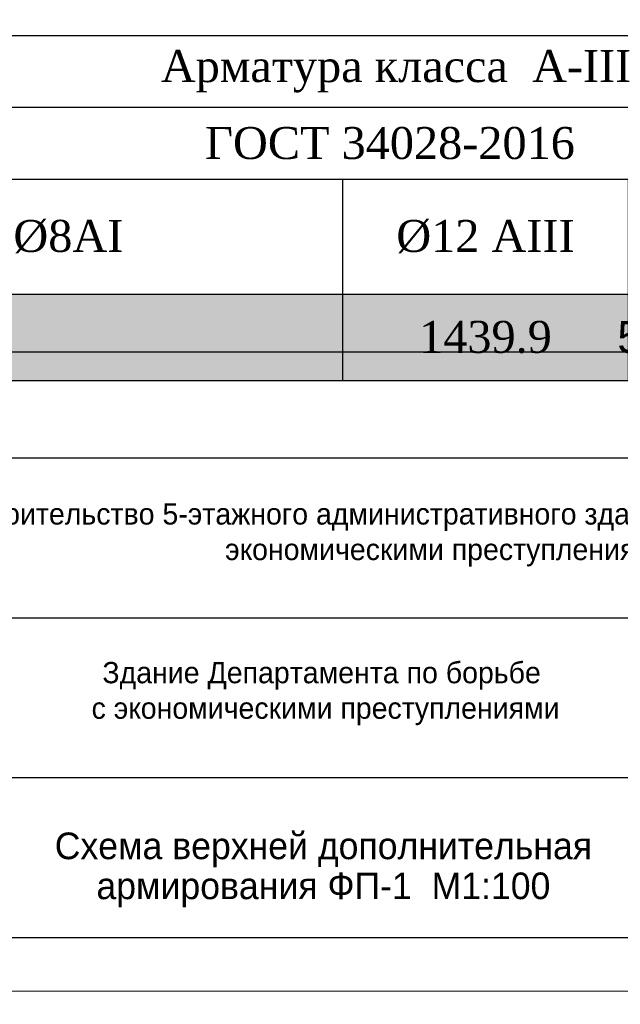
# Model space of a CAD drawing. Header units: millimetres. Extents: x -33345 to 4712671, y -3392 to 121473.
# Tile 116 of 256: x 734712 to 740350, y 44377 to 53616. Entities that reach past the tile are written whole.
import ezdxf

# ---------------------------------------------------------------- set-up
doc = ezdxf.new("R2010")
doc.units = ezdxf.units.MM
for name, color, linetype, lineweight in [('Lina', 7, 'Continuous', 20), ('КЖ Текст', 250, 'Continuous', 15), ('Текст', 7, 'Continuous', 20)]:
    doc.layers.add(name, color=color, linetype=linetype, lineweight=lineweight)
doc.layers.add('Маркировка', color=7, linetype='Continuous')
doc.styles.add('ISO', font='isocpeui.ttf')
doc.styles.get("Standard").update_dxf_attribs({"font": 'arial.ttf'})
doc.styles.add('Times New Roman', font='times.ttf')
doc.styles.add('X-U-RW-01$0$StyleROMANS', font='GOTHIC.TTF')

# ---------------------------------------------------------------- blocks, each defined once
blk = doc.blocks.new('awe4tD')
at = {"layer": 'Lina', "ltscale": 10}
blk.add_lwpolyline([(-44239014.9, 22734377.9), (-44314814.9, 22734377.9), (-44314814.9, 22776377.9), (-44239014.9, 22776377.9)], close=True, dxfattribs=at)
at = {"layer": 'Lina', "lineweight": 30, "ltscale": 10}
blk.add_lwpolyline([(-44239514.9, 22734877.9), (-44312814.9, 22734877.9), (-44312814.9, 22775877.9), (-44239514.9, 22775877.9)], close=True, dxfattribs=at)
blk = doc.blocks.new('*T1981')
at = {"color": 0, "linetype": 'ByBlock', "lineweight": -2, "transparency": 16777216}
for p, q in [((0, 0), (18500, 0)), ((0, 0), (0, -10361.8)), ((18500, 0), (18500, -10361.8)), ((0, -714.1), (18500, -714.1)), ((1557.2, -714.1), (1557.2, -1862.5)), ((5105.6, -714.1), (5105.6, -1862.5)), ((10255.5, -714.1), (10255.5, -1862.5)), ((12936.6, -714.1), (12936.6, -5369.2)), ((14479.2, -714.1), (14479.2, -5369.2)), ((16294.1, -714.1), (16294.1, -5369.2)), ((0, -1862.5), (18500, -1862.5)), ((0, -2670.7), (18500, -2670.7)), ((1557.2, -2670.7), (1557.2, -5369.2)), ((5105.6, -2670.7), (5105.6, -5369.2)), ((10255.5, -2670.7), (10255.5, -5369.2)), ((0, -3345.3), (18500, -3345.3)), ((0, -4019.9), (18500, -4019.9)), ((0, -4694.6), (18500, -4694.6)), ((0, -5369.2), (18500, -5369.2)), ((0, -6043.8), (18500, -6043.8)), ((5105.6, -6043.8), (5105.6, -10361.8)), ((5105.6, -7124.5), (18500, -7124.5)), ((16294.1, -7124.5), (16294.1, -10361.8)), ((5105.6, -7799.1), (16294.1, -7799.1)), ((0, -8473.8), (16294.1, -8473.8)), ((10255.5, -8473.8), (10255.5, -10361.8)), ((12936.6, -8473.8), (12936.6, -10361.8)), ((14479.2, -8473.8), (14479.2, -10361.8)), ((0, -9551.2), (18500, -9551.2)), ((0, -10361.8), (18500, -10361.8))]:
    blk.add_line(p, q, dxfattribs=at)
at = {"color": 9, "true_color": 0xc7c8ca, "transparency": 16777216}
for points in [[(14479.2, -1862.5), (14479.2, -2670.7), (16294.1, -1862.5), (16294.1, -2670.7)], [(16294.1, -1862.5), (16294.1, -2670.7), (18500, -1862.5), (18500, -2670.7)], [(14479.2, -2670.7), (14479.2, -3345.3), (16294.1, -2670.7), (16294.1, -3345.3)], [(16294.1, -2670.7), (16294.1, -3345.3), (18500, -2670.7), (18500, -3345.3)], [(14479.2, -3345.3), (14479.2, -4019.9), (16294.1, -3345.3), (16294.1, -4019.9)], [(16294.1, -3345.3), (16294.1, -4019.9), (18500, -3345.3), (18500, -4019.9)], [(14479.2, -4019.9), (14479.2, -4694.6), (16294.1, -4019.9), (16294.1, -4694.6)], [(16294.1, -4019.9), (16294.1, -4694.6), (18500, -4019.9), (18500, -4694.6)], [(14479.2, -4694.6), (14479.2, -5369.2), (16294.1, -4694.6), (16294.1, -5369.2)], [(16294.1, -4694.6), (16294.1, -5369.2), (18500, -4694.6), (18500, -5369.2)], [(5105.6, -9551.2), (5105.6, -10361.8), (10255.5, -9551.2), (10255.5, -10361.8)], [(10255.5, -9551.2), (10255.5, -10361.8), (12936.6, -9551.2), (12936.6, -10361.8)], [(12936.6, -9551.2), (12936.6, -10361.8), (14479.2, -9551.2), (14479.2, -10361.8)], [(14479.2, -9551.2), (14479.2, -10361.8), (16294.1, -9551.2), (16294.1, -10361.8)], [(16294.1, -9551.2), (16294.1, -10361.8), (18500, -9551.2), (18500, -10361.8)]]:
    blk.add_solid(points, dxfattribs=at)
at = {"color": 0, "lineweight": 25, "transparency": 16777216, "char_height": 300, "attachment_point": 5, "style": 'Times New Roman'}
for s, insert, width in [('Спецификация материалов на ФП-1', (9250, -357.1), 18497), ('Марка поз', (778.6, -1288.3), 1554.215), ('L элемента, м', (11596.1, -1288.3), 2678.109), ('Кол-   во', (13707.9, -1288.3), 1539.615), ('Масса   ед, кг', (15386.7, -1288.3), 1811.84), ('Обозначение', (3331.4, -1288.3), 3545.394), ('Наименование', (7680.6, -1288.3), 5146.908), ('Примеч.', (17397, -1288.3), 2202.918), ('{\\C230;Дополнительная арматура верхней }', (6468.3, -2266.6), 12933.627), ('{\\C230;1}', (13707.9, -2266.6), 1539.615), ('{\\C230;1990.4960}', (15386.7, -2266.6), 1811.84), ('{\\C230;1990.4960}', (17397, -2266.6), 2202.918), ('{\\C5;1}', (778.6, -3008), 1554.215), ('{\\C5;ГОСТ 34028-2016}', (3331.4, -3008), 3545.394), ('{\\C5;%%C14АIII}', (7680.6, -3008), 5146.908), ('{\\C5;5500}', (11596.1, -3008), 2678.109), ('{\\C5;169}', (13707.9, -3008), 1539.615), ('{\\C5;6.6}', (15386.7, -3008), 1811.84), ('{\\C5;1122.8}', (17397, -3008), 2202.918), ('{\\C5;2}', (778.6, -3682.6), 1554.215), ('{\\C5;ГОСТ 34028-2016}', (3331.4, -3682.6), 3545.394), ('{\\C5;%%C14АIII}', (7680.6, -3682.6), 5146.908), ('{\\C5;7500}', (11596.1, -3682.6), 2678.109), ('{\\C5;35', (13707.9, -3682.6), 1539.615), ('{\\C5;9.1}', (15386.7, -3682.6), 1811.84), ('{\\C5;317.1}', (17397, -3682.6), 2202.918), ('{\\C5;3', (778.6, -4357.3), 1554.215), ('{\\C5;ГОСТ 34028-2016}', (3331.4, -4357.3), 3545.394), ('{\\C5;%%C12АIII}', (7680.6, -4357.3), 5146.908), ('{\\C5;10000}', (11596.1, -4357.3), 2678.109), ('{\\C5;32}', (13707.9, -4357.3), 1539.615), ('{\\C5;8.9}', (15386.7, -4357.3), 1811.84), ('{\\C5;284.2}', (17397, -4357.3), 2202.918), ('{\\C5;4', (778.6, -5031.9), 1554.215), ('{\\C5;ГОСТ 34028-2016}', (3331.4, -5031.9), 3545.394), ('{\\C5;%%C16АIII}', (7680.6, -5031.9), 5146.908), ('{\\C5;4000}', (11596.1, -5031.9), 2678.109), ('{\\C5;75', (13707.9, -5031.9), 1539.615), ('{\\C5;3.6}', (15386.7, -5031.9), 1811.84), ('{\\C5;266.4}', (17397, -5031.9), 2202.918), ('\\A1;Ведомось расхода стали на элемент, кг', (9250, -5706.5), 18497), ('\\A1;Изделия арматурные', (11802.8, -6584.2), 13391.391), ('Марка \\Pэлемента', (2552.8, -7258.8), 5102.609), ('\\A1; Арматура класса  А-III', (10699.8, -7461.8), 11185.473), ('{\\C5;ГОСТ 34028-2016}', (10699.8, -8136.5), 11185.473), ('Всего', (17397, -8337.9), 2202.918), ('%%C8АI', (7680.6, -9012.5), 5146.908), ('%%C12 АIII', (11596.1, -9012.5), 2678.109), ('%%C14 АIII', (13707.9, -9012.5), 1539.615), ('%%C25 АIII', (15386.7, -9012.5), 1811.84), ('1439.9', (11596.1, -9956.5), 2678.109), ('1990.5', (17397, -9956.5), 2202.918)]:
    blk.add_mtext(s, dxfattribs=dict(at, insert=insert, width=width))
at = {"color": 0, "lineweight": 25, "transparency": 16777216, "insert": (13707.9, -9956.5), "char_height": 300, "width": 1539.615, "attachment_point": 5}
blk.add_mtext('550.5600', dxfattribs=at)
blk = doc.blocks.new('medgor')
at = {"ltscale": 25}
for p, q in [((-43992634.1, 22933574.8), (-44011134.1, 22933574.8)), ((-43992634.1, 22932074.8), (-44011134.1, 22932074.8)), ((-43992634.1, 22930574.8), (-44011134.1, 22930574.8))]:
    blk.add_line(p, q, dxfattribs=at)
blk.add_lwpolyline([(-44011134.1, 22934574.8), (-43992634.1, 22934574.8), (-43992634.1, 22929074.8), (-44011134.1, 22929074.8)], close=True, dxfattribs=at)
at = {"layer": 'Текст', "char_height": 200, "width": 11910.391, "attachment_point": 8, "style": 'X-U-RW-01$0$StyleROMANS'}
for s, insert in [('\\pxqc;«Строительство 5-этажного административного здания Управления Департамента по борьбе с экономическими преступлениями города Ташкента»', (-43998711.2, 22932558.8)), ('Здание Департамента по борьбе\\P с экономическими преступлениями', (-44001076.2, 22931069.7))]:
    blk.add_mtext(s, dxfattribs=dict(at, insert=insert))

msp = doc.modelspace()

# ---------------------------------------------------------------- block references
for name, p in [('awe4tD', (44985503.28, -22689876.566)), ('*T1981', (727488.406, 60593.596)), ('medgor', (44738622.514, -22884073.497))]:
    msp.add_blockref(name, p)

# ---------------------------------------------------------------- texts
at = {"insert": (328516.802, 47688.501), "char_height": 300, "width": 15750.75644, "attachment_point": 1, "style": 'ISO'}
msp.add_mtext('\\pi2734.5;{\\H1.33333x;Примечание:\\H1.25003x; \\P\\pi0;}1. Данный лист читать совместно с листом {\\C1;КР-3.\\P}2. Бетонирование допускается после установки всех выпускаемых стержней в вертикальные конструкции.', dxfattribs=at)
at = {"layer": 'КЖ Текст', "color": 0, "char_height": 350, "width": 36452.73295, "attachment_point": 5, "style": 'X-U-RW-01$0$StyleROMANS'}
for insert in [(615272.163, 47581.363), (691072.163, 47581.363)]:
    msp.add_mtext('\\pi-687.015,l700,t700;1.^IДанный лист читать совместно с л. \\P2.^IВязку поперечных стержней (хомутов) во всех пересечениях с рабочей арматурой проводить отожжённой стальной проволокой диаметром 0.8-1.2мм. \\P3.^IКонцы поперечных стержней (хомутов) заводить в тело бетона на длину не менее 50мм.\\P4.^IКонцы продольных стержней заанкеровать в торцевые колонны на длину 40d (d-длина арматурного стержня).\\P5.^IМарка стали для арматуры АIII и АI должно быть 25Г2С или 35ГС по ГОСТ 14098-91\\P{\\A1;\\C256;6.^IПосле распалубливания боковые и верхние поверхности фундамента, соприкасающиеся с грунтом, обклеить полиизолом выступающими снизу фундамента. }', dxfattribs=dict(at, insert=insert))
at = {"layer": 'Маркировка', "insert": (737563.25, 45638.956), "char_height": 250, "width": 6846.97491, "attachment_point": 5, "line_spacing_factor": 0.9, "style": 'X-U-RW-01$0$StyleROMANS'}
msp.add_mtext('Схема верхней дополнительная армирования ФП-1  {\\C0;M1:100}', dxfattribs=at)

doc.saveas('drawing.dxf')
